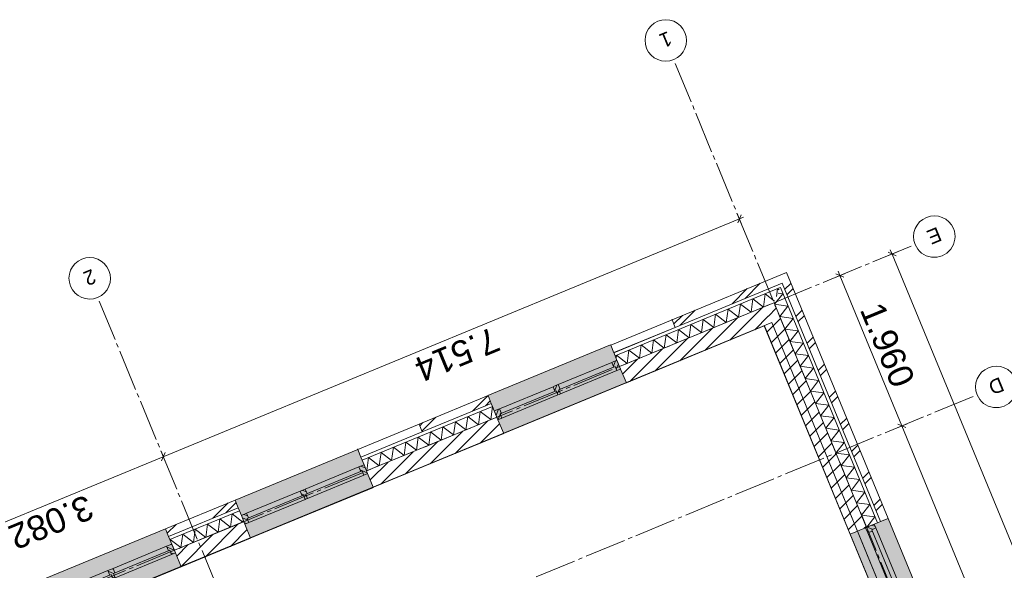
# Model space of a CAD drawing. Header units: millimetres. Extents: x -76965 to -69, y -21129 to 30747.
# Tile 64 of 65: x -19583 to -7711, y 24036 to 30671. Entities that reach past the tile are written whole.
import ezdxf
from ezdxf.enums import TextEntityAlignment as Align

# ---------------------------------------------------------------- set-up
doc = ezdxf.new("R2010")
doc.units = ezdxf.units.MM
doc.header["$MEASUREMENT"] = 0
doc.linetypes.add('B0204', pattern=[650, 500, -50, 50, -50])
for name, color, linetype in [('007 Stramien', 7, 'Continuous'), ('021 Buitenwanden', 7, 'Continuous'), ('021 Buitenwanden 2D arcering', 7, 'Continuous'), ('021 Buitenwanden Afdek-arcering', 7, 'Continuous'), ('021 Buitenwanden Doorsnede-arcering', 7, 'Continuous'), ('021 Buitenwanden Laagscheidingslijnen', 7, 'Continuous'), ('021 Buitenwanden Ramen', 7, 'Continuous'), ('023 Dekvloer', 7, 'Continuous'), ('102 Teksten ruimten _ Zones', 7, 'Continuous'), ('102 Teksten ruimten _ Zones Zone omranding', 7, 'Continuous'), ('102 Teksten ruimten _ Zones Zone tekst', 7, 'Continuous'), ('160 Presentatie_Aankleding 2D', 7, 'Continuous')]:
    doc.layers.add(name, color=color, linetype=linetype)
doc.styles.add('GENERATED_STYLE_1', font='txt')
doc.dimstyles.new('GENERATED_STYLE__1', dxfattribs={"dimtxt": 300, "dimasz": 71.25, "dimexe": 0.18, "dimexo": 0, "dimgap": 0.09, "dimtad": 1, "dimdec": 0, "dimzin": 0, "dimdsep": 46, "dimtxsty": 'GENERATED_STYLE_1', "dimblk": 'ARROWHEAD_6', "dimblk1": 'ARROWHEAD_6', "dimblk2": 'ARROWHEAD_6', "dimcen": 0.09, "dimclrd": 1, "dimclre": 1, "dimclrt": 2, "dimadec": 1, "dimazin": 0, "dimtfac": 1, "dimtdec": 4, "dimtmove": 0, "dimatfit": 3, "dimfxl": 1, "dimtolj": 1, "dimtzin": 0, "dimarcsym": 0})
pattern_1 = [(45, (0, 0), (-229.8097, 229.8097), []), (45, (-45.96, 45.96), (-229.8097, 229.8097), [])]
pattern_2 = [(45, (0, 0), (-88.38835, 88.38835), [])]
pattern_3 = [(45, (0, 0), (-31.8198, 31.8198), [])]

# ---------------------------------------------------------------- blocks, each defined once
blk = doc.blocks.new('Slab_1_1', base_point=(-10606, 26984))
at = {"layer": '023 Dekvloer', "color": 1, "linetype": 'Continuous', "lineweight": 0, "flags": 128}
blk.add_lwpolyline([(-10606, 26984), (-2608, 7603), (-9251, 4862), (-10627, 8197), (-13651, 6949), (-12275, 3614), (-25533, -1857), (-27382, -2620), (-32131, 8889), (-42921, 4436), (-45420, 10493), (-38626, 13297), (-39375, 15112)], close=True, dxfattribs=at)
blk = doc.blocks.new('Lokaal 11_1.8_4_1', base_point=(-13789, 22699))
at = {"layer": '102 Teksten ruimten _ Zones Zone omranding', "color": 2, "linetype": 'Continuous', "lineweight": 0}
for p, q in [((-10514, 27022), (-19110, 23474)), ((-8347, 21750), (-10514, 27022)), ((-19110, 23474), (-16593, 17373)), ((-15280, 18889), (-8347, 21750)), ((-14929, 18060), (-15280, 18889)), ((-16593, 17373), (-14929, 18060))]:
    blk.add_line(p, q, dxfattribs=at)
at = {"layer": '102 Teksten ruimten _ Zones Zone tekst', "color": 2, "lineweight": 0, "style": 'GENERATED_STYLE_1'}
for tag, height, p in [('ROOM_LSIZE', 150, (-13221, 23196)), ('ROOM_NAME', 250, (-13071, 22810)), ('ROOM_NUMBER', 150, (-12981, 22615))]:
    blk.add_attdef(tag, text='', height=height, rotation=202.424, dxfattribs=at).set_placement(p, align=Align.TOP_LEFT)
blk = doc.blocks.new('*D153')
at = {"layer": '160 Presentatie_Aankleding 2D', "color": 1, "linetype": 'Continuous', "lineweight": 0}
for p, q in [((-20701, 24229), (-17852, 25405)), ((-23381, 23123), (-20701, 24229)), ((-20674, 24164), (-20727, 24294)), ((-20680, 24278), (-20721, 24180)), ((-23355, 23058), (-23408, 23188)), ((-23361, 23172), (-23402, 23074)), ((-30978, 19988), (-23381, 23123))]:
    blk.add_line(p, q, dxfattribs=at)
at = {"layer": '160 Presentatie_Aankleding 2D', "color": 2, "lineweight": 0, "insert": (-21544, 23817), "char_height": 300, "attachment_point": 7, "rotation": 202.424, "style": 'GENERATED_STYLE_1'}
blk.add_mtext('\\A1;{\\fArial|b0|i0|c0|p38;2.900}', dxfattribs=at)
blk = doc.blocks.new('ARROWHEAD_6')
at = {"color": 0, "linetype": 'Continuous', "lineweight": 0}
for p, q in [((0, 0), (-1, 0)), ((-0.5, -0.5), (0.5, 0.5))]:
    blk.add_line(p, q, dxfattribs=at)
blk = doc.blocks.new('*D154')
at = {"layer": '160 Presentatie_Aankleding 2D', "color": 1, "linetype": 'Continuous', "lineweight": 0}
for p, q in [((-17831, 25454), (-17872, 25356)), ((-20701, 24229), (-17852, 25405)), ((-20680, 24278), (-20721, 24180))]:
    blk.add_line(p, q, dxfattribs=at)
at = {"layer": '160 Presentatie_Aankleding 2D', "color": 2, "lineweight": 0, "insert": (-18779, 24957), "char_height": 300, "attachment_point": 7, "rotation": 202.424, "style": 'GENERATED_STYLE_1'}
blk.add_mtext('\\A1;{\\fArial|b0|i0|c0|p38;3.082}', dxfattribs=at)
blk = doc.blocks.new('*D155')
at = {"layer": '160 Presentatie_Aankleding 2D', "color": 1, "linetype": 'Continuous', "lineweight": 0}
for p, q in [((-17852, 25405), (-10906, 28271)), ((-10879, 28206), (-10933, 28336)), ((-10926, 28222), (-10885, 28320)), ((-10906, 28271), (-10854, 28293)), ((-17825, 25340), (-17879, 25470)), ((-17831, 25454), (-17872, 25356)), ((-20701, 24229), (-17852, 25405))]:
    blk.add_line(p, q, dxfattribs=at)
at = {"layer": '160 Presentatie_Aankleding 2D', "color": 2, "lineweight": 0, "insert": (-13882, 26978), "char_height": 300, "attachment_point": 7, "rotation": 202.424, "style": 'GENERATED_STYLE_1'}
blk.add_mtext('\\A1;{\\fArial|b0|i0|c0|p38;7.514}', dxfattribs=at)
blk = doc.blocks.new('*D157')
at = {"layer": '160 Presentatie_Aankleding 2D', "color": 1, "linetype": 'Continuous', "lineweight": 0}
for p, q in [((-9760, 27560), (-9630, 27614)), ((-9646, 27567), (-9744, 27608)), ((-9716, 27639), (-9695, 27587)), ((-9695, 27587), (-8947, 25775)), ((-9012, 25749), (-8882, 25802)), ((-8898, 25755), (-8996, 25796)), ((-8947, 25775), (-6326, 19425))]:
    blk.add_line(p, q, dxfattribs=at)
at = {"layer": '160 Presentatie_Aankleding 2D', "color": 2, "lineweight": 0, "insert": (-9461, 27178), "char_height": 300, "attachment_point": 7, "rotation": 292.424, "style": 'GENERATED_STYLE_1'}
blk.add_mtext('\\A1;{\\fArial|b0|i0|c0|p38;1.960}', dxfattribs=at)
blk = doc.blocks.new('*D158')
at = {"layer": '160 Presentatie_Aankleding 2D', "color": 1, "linetype": 'Continuous', "lineweight": 0}
for p, q in [((-8898, 25755), (-8996, 25796)), ((-8947, 25775), (-6326, 19425)), ((-6278, 19404), (-6375, 19445)), ((-6326, 19425), (-4232, 14350))]:
    blk.add_line(p, q, dxfattribs=at)
at = {"layer": '160 Presentatie_Aankleding 2D', "color": 2, "lineweight": 0, "insert": (-7777, 23097), "char_height": 300, "attachment_point": 7, "rotation": 292.424, "style": 'GENERATED_STYLE_1'}
blk.add_mtext('\\A1;{\\fArial|b0|i0|c0|p38;6.870}', dxfattribs=at)
blk = doc.blocks.new('*D159')
at = {"layer": '160 Presentatie_Aankleding 2D', "color": 1, "linetype": 'Continuous', "lineweight": 0}
for p, q in [((-8947, 25775), (-6326, 19425)), ((-6391, 19398), (-6261, 19452)), ((-6278, 19404), (-6375, 19445)), ((-6326, 19425), (-4232, 14350)), ((-4297, 14323), (-4167, 14377)), ((-4183, 14330), (-4281, 14370)), ((-4232, 14350), (-1535, 7814))]:
    blk.add_line(p, q, dxfattribs=at)
at = {"layer": '160 Presentatie_Aankleding 2D', "color": 2, "lineweight": 0, "insert": (-5420, 17384), "char_height": 300, "attachment_point": 7, "rotation": 292.424, "style": 'GENERATED_STYLE_1'}
blk.add_mtext('\\A1;{\\fArial|b0|i0|c0|p38;5.490}', dxfattribs=at)
blk = doc.blocks.new('*D161')
at = {"layer": '160 Presentatie_Aankleding 2D', "color": 1, "linetype": 'Continuous', "lineweight": 0}
for p, q in [((-9129, 27820), (-8999, 27874)), ((-9015, 27827), (-9113, 27868)), ((-9086, 27899), (-9064, 27847)), ((-9064, 27847), (-905, 8074)), ((-970, 8048), (-840, 8101)), ((-954, 8095), (-856, 8054)), ((-905, 8074), (-883, 8022))]:
    blk.add_line(p, q, dxfattribs=at)
at = {"layer": '160 Presentatie_Aankleding 2D', "color": 2, "lineweight": 0, "insert": (-5168, 18563), "char_height": 300, "attachment_point": 7, "rotation": 292.424, "style": 'GENERATED_STYLE_1'}
blk.add_mtext('\\A1;{\\fArial|b0|i0|c0|p38;21.390}', dxfattribs=at)
blk = doc.blocks.new('*X171')
at = {"layer": '021 Buitenwanden Doorsnede-arcering', "color": 250, "linetype": 'Continuous', "lineweight": 0, "true_color": 0x3f3f3f}
for p, q in [((-10382, 27369), (-10481, 27241)), ((-10382, 27369), (-10440, 27377)), ((-10320, 27220), (-10481, 27241)), ((-10320, 27220), (-10419, 27092)), ((-10259, 27070), (-10419, 27092)), ((-10259, 27070), (-10357, 26942)), ((-10197, 26921), (-10357, 26942)), ((-10197, 26921), (-10296, 26793)), ((-10135, 26772), (-10296, 26793)), ((-10135, 26772), (-10234, 26643)), ((-10074, 26622), (-10234, 26643)), ((-10074, 26622), (-10172, 26494)), ((-10012, 26473), (-10172, 26494)), ((-10012, 26473), (-10111, 26345)), ((-9950, 26323), (-10111, 26345)), ((-9950, 26323), (-10049, 26195)), ((-9889, 26174), (-10049, 26195)), ((-9889, 26174), (-9987, 26046)), ((-9827, 26024), (-9987, 26046)), ((-9827, 26024), (-9926, 25896)), ((-9765, 25875), (-9926, 25896)), ((-9765, 25875), (-9864, 25747)), ((-9704, 25725), (-9864, 25747)), ((-9704, 25725), (-9802, 25597)), ((-9642, 25576), (-9802, 25597)), ((-9642, 25576), (-9741, 25448)), ((-9580, 25427), (-9741, 25448)), ((-9580, 25427), (-9679, 25298)), ((-9519, 25277), (-9679, 25298)), ((-9519, 25277), (-9617, 25149)), ((-9457, 25128), (-9617, 25149)), ((-9457, 25128), (-9556, 25000)), ((-9395, 24978), (-9556, 25000)), ((-9395, 24978), (-9494, 24850)), ((-9334, 24829), (-9494, 24850)), ((-9334, 24829), (-9432, 24701)), ((-9272, 24679), (-9432, 24701)), ((-9272, 24679), (-9368, 24555))]:
    blk.add_line(p, q, dxfattribs=at)
blk = doc.blocks.new('R2e hout 17_2')
at = {"layer": '021 Buitenwanden 2D arcering', "linetype": 'Continuous', "lineweight": 0, "true_color": 0x000000}
h = blk.add_hatch(dxfattribs=at)
h.set_pattern_fill('310_Naaldhout__01__0001', color=18, style=0, pattern_type=2)
h.set_pattern_definition(pattern_3)
h.paths.add_polyline_path([(-800, 0), (-800, -114), (-733, -114), (-733, -54), (-750, -54), (-750, 0)])
h = blk.add_hatch(dxfattribs=at)
h.set_pattern_fill('310_Naaldhout__01__0001', color=18, style=0, pattern_type=2)
h.set_pattern_definition(pattern_3)
h.paths.add_polyline_path([(0, -114), (0, 0), (-16.5, 0), (-16.5, -54), (-33.5, -54), (-33.5, -114)])
h = blk.add_hatch(dxfattribs=at)
h.set_pattern_fill('310_Naaldhout__01__0001', color=18, style=0, pattern_type=2)
h.set_pattern_definition(pattern_3)
h.paths.add_polyline_path([(0, 0), (0, -114), (33.5, -114), (33.5, -54), (16.5, -54), (16.5, 0)])
h = blk.add_hatch(dxfattribs=at)
h.set_pattern_fill('310_Naaldhout__01__0001', color=18, style=0, pattern_type=2)
h.set_pattern_definition(pattern_3)
h.paths.add_polyline_path([(800, -114), (800, 0), (750, 0), (750, -54), (733, -54), (733, -114)])
at = {"layer": '021 Buitenwanden Ramen', "color": 1, "linetype": 'Continuous', "lineweight": 0}
for p, q in [((-800, 180), (800, 180)), ((-800, 0), (-750, 0)), ((-800, -114), (-800, 0)), ((-750, 0), (-750, -54)), ((-750, 0), (-16.5, 0)), ((-16.5, -54), (-16.5, 0)), ((-16.5, 0), (0, 0)), ((0, 0), (16.5, 0)), ((16.5, 0), (16.5, -54)), ((16.5, 0), (750, 0)), ((750, -54), (750, 0)), ((750, 0), (800, 0)), ((800, 0), (800, -114)), ((-733, -114), (-800, -114)), ((-750, -54), (-733, -54)), ((-750, -54), (-16.5, -54)), ((-750, -54), (-16.5, -54)), ((-733, -54), (-733, -114)), ((-33.5, -114), (-733, -114)), ((-33.5, -114), (-33.5, -54)), ((-33.5, -54), (-16.5, -54)), ((0, -114), (-33.5, -114)), ((33.5, -114), (0, -114)), ((16.5, -54), (33.5, -54)), ((16.5, -54), (750, -54)), ((16.5, -54), (750, -54)), ((33.5, -54), (33.5, -114)), ((733, -114), (33.5, -114)), ((733, -114), (733, -54)), ((733, -54), (750, -54)), ((800, -114), (733, -114)), ((-800, -314), (800, -314))]:
    blk.add_line(p, q, dxfattribs=at)
at = {"layer": '021 Buitenwanden Ramen', "color": 254, "linetype": 'Continuous', "lineweight": 0, "true_color": 0xdfdfdf}
for p, q in [((-800, -100), (-800, 0)), ((800, -100), (800, 0))]:
    blk.add_line(p, q, dxfattribs=at)
at = {"layer": '021 Buitenwanden Ramen', "color": 2, "linetype": 'Continuous', "lineweight": 0}
for p, q in [((-800, -114), (-800, -100)), ((800, -114), (800, -100))]:
    blk.add_line(p, q, dxfattribs=at)
blk = doc.blocks.new('Wall_30_1', base_point=(-10605, 26980))
at = {"layer": '021 Buitenwanden Afdek-arcering', "linetype": 'Continuous', "lineweight": 0, "true_color": 0xffffff}
blk.add_hatch(color=7, dxfattribs=at).paths.add_polyline_path([(-8959, 22993), (-8774, 23069), (-8669, 23113), (-8502, 23181), (-9113, 24660), (-9279, 24592), (-9385, 24548), (-9569, 24472)])
at = {"layer": '021 Buitenwanden Doorsnede-arcering', "linetype": 'Continuous', "lineweight": 0, "true_color": 0x000000}
h = blk.add_hatch(dxfattribs=at)
h.set_pattern_fill('145_Baksteen_0001', color=18, style=0, pattern_type=2)
h.set_pattern_definition(pattern_1)
h.paths.add_polyline_path([(-10336, 27625), (-10391, 27495), (-9205, 24622), (-9113, 24660)])
h = blk.add_hatch(dxfattribs=at)
h.set_pattern_fill('130_Kalkzandsteen_0001', color=18, style=0, pattern_type=2)
h.set_pattern_definition(pattern_2)
h.paths.add_polyline_path([(-10488, 27260), (-10605, 26980), (-9569, 24472), (-9385, 24548), (-9372, 24553)])
at = {"layer": '021 Buitenwanden', "color": 254, "linetype": 'Continuous', "lineweight": 0, "true_color": 0xdfdfdf}
for p, q in [((-9372, 24553), (-9279, 24592)), ((-9279, 24592), (-9242, 24607))]:
    blk.add_line(p, q, dxfattribs=at)
at = {"layer": '021 Buitenwanden', "color": 9, "linetype": 'Continuous', "lineweight": 0}
blk.add_line((-9242, 24607), (-9205, 24622), dxfattribs=at)
at = {"layer": '021 Buitenwanden', "color": 3, "linetype": 'Continuous', "lineweight": 0}
blk.add_line((-9205, 24622), (-9113, 24660), dxfattribs=at)
at = {"layer": '021 Buitenwanden', "color": 2, "linetype": 'Continuous', "lineweight": 0}
for p, q in [((-9569, 24472), (-9385, 24548)), ((-9385, 24548), (-9372, 24553))]:
    blk.add_line(p, q, dxfattribs=at)
at = {"layer": '021 Buitenwanden', "color": 3, "linetype": 'Continuous', "lineweight": 0, "flags": 128}
blk.add_lwpolyline([(-9113, 24660), (-10336, 27625)], dxfattribs=at)
at = {"layer": '021 Buitenwanden', "color": 2, "linetype": 'Continuous', "lineweight": 0, "flags": 128}
blk.add_lwpolyline([(-10605, 26980), (-9569, 24472)], dxfattribs=at)
at = {"layer": '021 Buitenwanden Laagscheidingslijnen', "color": 1, "linetype": 'Continuous', "lineweight": 0}
blk.add_line((-9242, 24607), (-10412, 27442), dxfattribs=at)
at = {"layer": '021 Buitenwanden Laagscheidingslijnen', "color": 3, "linetype": 'Continuous', "lineweight": 0}
blk.add_line((-9205, 24622), (-10391, 27495), dxfattribs=at)
at = {"layer": '021 Buitenwanden Laagscheidingslijnen', "color": 2, "linetype": 'Continuous', "lineweight": 0}
blk.add_line((-9372, 24553), (-10488, 27260), dxfattribs=at)
at = {"layer": '021 Buitenwanden', "color": 1, "lineweight": 0}
blk.add_blockref('*X171', (0, 0), dxfattribs=at)
at = {"layer": '021 Buitenwanden Ramen', "color": 1, "linetype": 'Continuous', "lineweight": 0, "zscale": 1000, "rotation": 292.4239740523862}
blk.add_blockref('R2e hout 17_2', (-8974, 23852), dxfattribs=at)
blk = doc.blocks.new('*X188')
at = {"layer": '021 Buitenwanden Doorsnede-arcering', "color": 250, "linetype": 'Continuous', "lineweight": 0, "true_color": 0x3f3f3f}
for p, q in [((-17020, 24716), (-17041, 24556)), ((-17020, 24716), (-16892, 24617)), ((-17319, 24593), (-17340, 24432)), ((-17319, 24593), (-17190, 24494)), ((-17169, 24654), (-17190, 24494)), ((-17169, 24654), (-17041, 24556)), ((-16888, 24643), (-16892, 24617)), ((-17617, 24469), (-17639, 24309)), ((-17617, 24469), (-17489, 24371)), ((-17468, 24531), (-17489, 24371)), ((-17468, 24531), (-17340, 24432)), ((-17767, 24408), (-17768, 24398)), ((-17767, 24408), (-17639, 24309))]:
    blk.add_line(p, q, dxfattribs=at)
blk = doc.blocks.new('*X189')
at = {"layer": '021 Buitenwanden Doorsnede-arcering', "color": 250, "linetype": 'Continuous', "lineweight": 0, "true_color": 0x3f3f3f}
for p, q in [((-13882, 26009), (-13903, 25851)), ((-14180, 25888), (-14202, 25727)), ((-14180, 25888), (-14052, 25789)), ((-14031, 25949), (-14052, 25789)), ((-14031, 25949), (-13903, 25851)), ((-14479, 25764), (-14501, 25604)), ((-14479, 25764), (-14351, 25666)), ((-14330, 25826), (-14351, 25666)), ((-14330, 25826), (-14202, 25727)), ((-14629, 25703), (-14650, 25542)), ((-14629, 25703), (-14501, 25604)), ((-14928, 25579), (-14949, 25419)), ((-14928, 25579), (-14799, 25481)), ((-14778, 25641), (-14799, 25481)), ((-14778, 25641), (-14650, 25542)), ((-15226, 25456), (-15248, 25296)), ((-15226, 25456), (-15098, 25357)), ((-15077, 25518), (-15098, 25357)), ((-15077, 25518), (-14949, 25419)), ((-15376, 25394), (-15397, 25234)), ((-15376, 25394), (-15248, 25296)), ((-15403, 25238), (-15397, 25234))]:
    blk.add_line(p, q, dxfattribs=at)
blk = doc.blocks.new('*X190')
at = {"layer": '021 Buitenwanden Doorsnede-arcering', "color": 250, "linetype": 'Continuous', "lineweight": 0, "true_color": 0x3f3f3f}
for p, q in [((-10445, 27429), (-10457, 27335)), ((-10445, 27429), (-10424, 27414)), ((-10594, 27368), (-10615, 27207)), ((-10594, 27368), (-10480, 27280)), ((-10893, 27244), (-10914, 27084)), ((-10893, 27244), (-10765, 27146)), ((-10743, 27306), (-10765, 27146)), ((-10743, 27306), (-10615, 27207)), ((-11192, 27121), (-11213, 26961)), ((-11192, 27121), (-11064, 27022)), ((-11042, 27183), (-11064, 27022)), ((-11042, 27183), (-10914, 27084)), ((-11491, 26998), (-11512, 26837)), ((-11491, 26998), (-11362, 26899)), ((-11341, 27059), (-11362, 26899)), ((-11341, 27059), (-11213, 26961)), ((-11789, 26874), (-11811, 26714)), ((-11789, 26874), (-11661, 26776)), ((-11640, 26936), (-11661, 26776)), ((-11640, 26936), (-11512, 26837)), ((-12088, 26751), (-12110, 26591)), ((-12088, 26751), (-11960, 26652)), ((-11939, 26813), (-11960, 26652)), ((-11939, 26813), (-11811, 26714)), ((-12387, 26628), (-12392, 26593)), ((-12387, 26628), (-12259, 26529)), ((-12238, 26689), (-12259, 26529)), ((-12238, 26689), (-12110, 26591))]:
    blk.add_line(p, q, dxfattribs=at)
blk = doc.blocks.new('R2e hout 17_3')
at = {"layer": '021 Buitenwanden 2D arcering', "linetype": 'Continuous', "lineweight": 0, "true_color": 0x000000}
h = blk.add_hatch(dxfattribs=at)
h.set_pattern_fill('310_Naaldhout__01__0001', color=18, style=0, pattern_type=2)
h.set_pattern_definition(pattern_3)
h.paths.add_polyline_path([(-800, 0), (-800, -114), (-733, -114), (-733, -54), (-750, -54), (-750, 0)])
h = blk.add_hatch(dxfattribs=at)
h.set_pattern_fill('310_Naaldhout__01__0001', color=18, style=0, pattern_type=2)
h.set_pattern_definition(pattern_3)
h.paths.add_polyline_path([(0, -114), (0, 0), (-16.5, 0), (-16.5, -54), (-33.5, -54), (-33.5, -114)])
h = blk.add_hatch(dxfattribs=at)
h.set_pattern_fill('310_Naaldhout__01__0001', color=18, style=0, pattern_type=2)
h.set_pattern_definition(pattern_3)
h.paths.add_polyline_path([(0, 0), (0, -114), (33.5, -114), (33.5, -54), (16.5, -54), (16.5, 0)])
h = blk.add_hatch(dxfattribs=at)
h.set_pattern_fill('310_Naaldhout__01__0001', color=18, style=0, pattern_type=2)
h.set_pattern_definition(pattern_3)
h.paths.add_polyline_path([(800, -114), (800, 0), (750, 0), (750, -54), (733, -54), (733, -114)])
at = {"layer": '021 Buitenwanden Ramen', "color": 1, "linetype": 'Continuous', "lineweight": 0}
for p, q in [((-800, 180), (800, 180)), ((-800, 0), (-750, 0)), ((-800, -114), (-800, 0)), ((-750, 0), (-750, -54)), ((-750, 0), (-16.5, 0)), ((-16.5, -54), (-16.5, 0)), ((-16.5, 0), (0, 0)), ((0, 0), (16.5, 0)), ((16.5, 0), (16.5, -54)), ((16.5, 0), (750, 0)), ((750, -54), (750, 0)), ((750, 0), (800, 0)), ((800, 0), (800, -114)), ((-733, -114), (-800, -114)), ((-750, -54), (-733, -54)), ((-750, -54), (-16.5, -54)), ((-750, -54), (-16.5, -54)), ((-733, -54), (-733, -114)), ((-33.5, -114), (-733, -114)), ((-33.5, -114), (-33.5, -54)), ((-33.5, -54), (-16.5, -54)), ((0, -114), (-33.5, -114)), ((33.5, -114), (0, -114)), ((16.5, -54), (33.5, -54)), ((16.5, -54), (750, -54)), ((16.5, -54), (750, -54)), ((33.5, -54), (33.5, -114)), ((733, -114), (33.5, -114)), ((733, -114), (733, -54)), ((733, -54), (750, -54)), ((800, -114), (733, -114)), ((-800, -314), (800, -314))]:
    blk.add_line(p, q, dxfattribs=at)
at = {"layer": '021 Buitenwanden Ramen', "color": 2, "linetype": 'Continuous', "lineweight": 0}
for p, q in [((-800, -34), (-800, 0)), ((800, -34), (800, 0))]:
    blk.add_line(p, q, dxfattribs=at)
at = {"layer": '021 Buitenwanden Ramen', "color": 254, "linetype": 'Continuous', "lineweight": 0, "true_color": 0xdfdfdf}
for p, q in [((-800, -114), (-800, -34)), ((800, -114), (800, -34))]:
    blk.add_line(p, q, dxfattribs=at)
blk = doc.blocks.new('R nis rechthoekig 17_5')
at = {"layer": '021 Buitenwanden Ramen', "color": 1, "linetype": 'Continuous', "lineweight": 0}
for p, q in [((-400, 100), (400, 100)), ((-400, 100), (-400, 0)), ((-400, 0), (400, 0)), ((400, 0), (400, 100))]:
    blk.add_line(p, q, dxfattribs=at)
blk.add_point((400, 100), dxfattribs=at)
blk = doc.blocks.new('Wall_31_1', base_point=(-39373, 15108))
at = {"layer": '021 Buitenwanden Afdek-arcering', "linetype": 'Continuous', "lineweight": 0, "true_color": 0xffffff}
for points in [[(-13936, 26140), (-13860, 25955), (-13816, 25850), (-13747, 25683), (-12268, 26294), (-12337, 26460), (-12381, 26565), (-12457, 26750)], [(-15507, 25491), (-16986, 24881), (-16910, 24696), (-16867, 24591), (-16798, 24424), (-15319, 25035), (-15388, 25201), (-15431, 25307)], [(-17825, 24535), (-19304, 23925), (-19228, 23740), (-19184, 23635), (-19115, 23468), (-17636, 24078), (-17705, 24245), (-17749, 24350)]]:
    blk.add_hatch(color=7, dxfattribs=at).paths.add_polyline_path(points)
at = {"layer": '021 Buitenwanden Doorsnede-arcering', "linetype": 'Continuous', "lineweight": 0, "true_color": 0x000000}
h = blk.add_hatch(dxfattribs=at)
h.set_pattern_fill('145_Baksteen_0001', color=18, style=0, pattern_type=2)
h.set_pattern_definition(pattern_1)
h.paths.add_polyline_path([(-11717, 27055), (-11679, 26963), (-10391, 27495), (-10336, 27625)])
h = blk.add_hatch(dxfattribs=at)
h.set_pattern_fill('130_Kalkzandsteen_0001', color=18, style=0, pattern_type=2)
h.set_pattern_definition(pattern_2)
h.paths.add_polyline_path([(-12350, 26491), (-12337, 26460), (-12268, 26294), (-10605, 26980), (-10488, 27260)])
h = blk.add_hatch(dxfattribs=at)
h.set_pattern_fill('145_Baksteen_0001', color=18, style=0, pattern_type=2)
h.set_pattern_definition(pattern_1)
h.paths.add_polyline_path([(-14768, 25797), (-14730, 25704), (-13898, 26047), (-13936, 26140)])
h = blk.add_hatch(dxfattribs=at)
h.set_pattern_fill('130_Kalkzandsteen_0001', color=18, style=0, pattern_type=2)
h.set_pattern_definition(pattern_2)
h.paths.add_polyline_path([(-13829, 25881), (-15401, 25233), (-15388, 25201), (-15319, 25035), (-13747, 25683), (-13816, 25850)])
h = blk.add_hatch(dxfattribs=at)
h.set_pattern_fill('145_Baksteen_0001', color=18, style=0, pattern_type=2)
h.set_pattern_definition(pattern_1)
h.paths.add_polyline_path([(-16986, 24881), (-17825, 24535), (-17787, 24443), (-16948, 24789)])
h = blk.add_hatch(dxfattribs=at)
h.set_pattern_fill('130_Kalkzandsteen_0001', color=18, style=0, pattern_type=2)
h.set_pattern_definition(pattern_2)
h.paths.add_polyline_path([(-16880, 24622), (-17718, 24276), (-17705, 24245), (-17636, 24078), (-16798, 24424), (-16867, 24591)])
at = {"layer": '021 Buitenwanden', "color": 1, "linetype": 'Continuous', "lineweight": 0}
for p, q in [((-12419, 26658), (-11679, 26963)), ((-11717, 27055), (-11679, 26963)), ((-14768, 25797), (-14730, 25704)), ((-14730, 25704), (-15469, 25399))]:
    blk.add_line(p, q, dxfattribs=at)
at = {"layer": '021 Buitenwanden', "color": 9, "linetype": 'Continuous', "lineweight": 0}
for p, q in [((-12419, 26658), (-12403, 26621)), ((-13898, 26047), (-13882, 26010)), ((-15469, 25399), (-15454, 25362)), ((-16948, 24789), (-16933, 24752)), ((-17787, 24443), (-17771, 24406))]:
    blk.add_line(p, q, dxfattribs=at)
at = {"layer": '021 Buitenwanden', "color": 254, "linetype": 'Continuous', "lineweight": 0, "true_color": 0xdfdfdf}
for p, q in [((-12403, 26621), (-12381, 26565)), ((-12381, 26565), (-12350, 26491)), ((-13882, 26010), (-13860, 25955)), ((-13860, 25955), (-13829, 25881)), ((-15454, 25362), (-15431, 25307)), ((-15431, 25307), (-15401, 25233)), ((-16933, 24752), (-16910, 24696)), ((-16910, 24696), (-16880, 24622)), ((-17771, 24406), (-17749, 24350)), ((-17749, 24350), (-17718, 24276))]:
    blk.add_line(p, q, dxfattribs=at)
at = {"layer": '021 Buitenwanden', "color": 2, "linetype": 'Continuous', "lineweight": 0}
for p, q in [((-12350, 26491), (-12337, 26460)), ((-12337, 26460), (-12268, 26294)), ((-13829, 25881), (-13816, 25850)), ((-13816, 25850), (-13747, 25683)), ((-15401, 25233), (-15388, 25201)), ((-15388, 25201), (-15319, 25035)), ((-16880, 24622), (-16867, 24591)), ((-16867, 24591), (-16798, 24424)), ((-17718, 24276), (-17705, 24245)), ((-17705, 24245), (-17636, 24078))]:
    blk.add_line(p, q, dxfattribs=at)
at = {"layer": '021 Buitenwanden', "color": 3, "linetype": 'Continuous', "lineweight": 0}
for p, q in [((-13936, 26140), (-13898, 26047)), ((-16986, 24881), (-16948, 24789)), ((-17825, 24535), (-17787, 24443))]:
    blk.add_line(p, q, dxfattribs=at)
at = {"layer": '021 Buitenwanden', "color": 3, "linetype": 'Continuous', "lineweight": 0, "flags": 128}
for points in [[(-10336, 27625), (-11717, 27055)], [(-13936, 26140), (-14768, 25797)], [(-16986, 24881), (-17825, 24535)]]:
    blk.add_lwpolyline(points, dxfattribs=at)
at = {"layer": '021 Buitenwanden', "color": 2, "linetype": 'Continuous', "lineweight": 0, "flags": 128}
for points in [[(-12268, 26294), (-10605, 26980)], [(-15319, 25035), (-13747, 25683)], [(-17636, 24078), (-16798, 24424)]]:
    blk.add_lwpolyline(points, dxfattribs=at)
at = {"layer": '021 Buitenwanden Laagscheidingslijnen', "color": 1, "linetype": 'Continuous', "lineweight": 0}
for p, q in [((-10412, 27442), (-12403, 26621)), ((-13882, 26010), (-15454, 25362)), ((-16933, 24752), (-17771, 24406))]:
    blk.add_line(p, q, dxfattribs=at)
at = {"layer": '021 Buitenwanden Laagscheidingslijnen', "color": 3, "linetype": 'Continuous', "lineweight": 0}
for p, q in [((-10391, 27495), (-11679, 26963)), ((-13898, 26047), (-14730, 25704)), ((-16948, 24789), (-17787, 24443))]:
    blk.add_line(p, q, dxfattribs=at)
at = {"layer": '021 Buitenwanden Laagscheidingslijnen', "color": 2, "linetype": 'Continuous', "lineweight": 0}
for p, q in [((-10488, 27260), (-12350, 26491)), ((-13829, 25881), (-15401, 25233)), ((-16880, 24622), (-17718, 24276))]:
    blk.add_line(p, q, dxfattribs=at)
at = {"layer": '021 Buitenwanden', "color": 1, "lineweight": 0}
for name in ['*X190', '*X189', '*X188']:
    blk.add_blockref(name, (0, 0), dxfattribs=at)
at = {"layer": '021 Buitenwanden Ramen', "color": 1, "linetype": 'Continuous', "lineweight": 0, "zscale": 1000}
for name, p, rotation in [('R nis rechthoekig 17_5', (-12049, 26810), 22.42397405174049), ('R2e hout 17_3', (-13077, 26155), 202.4239740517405)]:
    blk.add_blockref(name, p, dxfattribs=dict(at, rotation=rotation))
at = {"layer": '021 Buitenwanden Ramen', "color": 1, "linetype": 'Continuous', "lineweight": 0, "xscale": -1, "zscale": 1000}
for name, p, rotation in [('R nis rechthoekig 17_5', (-15099, 25552), 22.42397405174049), ('R2e hout 17_3', (-16127, 24896), 202.4239740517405), ('R2e hout 17_3', (-18445, 23940), 202.4239740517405)]:
    blk.add_blockref(name, p, dxfattribs=dict(at, rotation=rotation))
blk = doc.blocks.new('Standard grid marker_2')
at = {"layer": '007 Stramien', "color": 6, "linetype": 'B0204', "lineweight": 0}
blk.add_line((9000, 0), (0, 0), dxfattribs=at)
at = {"layer": '007 Stramien', "color": 212, "linetype": 'Continuous', "lineweight": 0, "true_color": 0xcc00cc}
for start, end in [(0, 180), (180, 0)]:
    blk.add_arc((-250, 0), 250, start, end, dxfattribs=at)
at = {"layer": '007 Stramien', "color": 6, "lineweight": 0, "style": 'GENERATED_STYLE_1'}
for tag, p in [('AC_MarkerText_1_0', (-250, 9)), ('AC_MarkerText_1_1', (27071, 9))]:
    blk.add_attdef(tag, text='', height=175, rotation=270, dxfattribs=at).set_placement(p, align=Align.MIDDLE_CENTER)
blk = doc.blocks.new('Standard grid marker_3')
at = {"layer": '007 Stramien', "color": 6, "linetype": 'B0204', "lineweight": 0}
for q in [(0, 0), (64152, 0)]:
    blk.add_line((9000, 0), q, dxfattribs=at)
at = {"layer": '007 Stramien', "color": 212, "linetype": 'Continuous', "lineweight": 0, "true_color": 0xcc00cc}
for start, end in [(0, 180), (180, 0)]:
    blk.add_arc((-250, 0), 250, start, end, dxfattribs=at)
at = {"layer": '007 Stramien', "color": 6, "linetype": 'B0204', "lineweight": 0}
blk.add_point((9000, 0), dxfattribs=at)
blk.add_point((9000, 0), dxfattribs=at)
at = {"layer": '007 Stramien', "color": 6, "lineweight": 0, "style": 'GENERATED_STYLE_1'}
for tag, p in [('AC_MarkerText_1_0', (-250, 10)), ('AC_MarkerText_1_1', (73402, 10))]:
    blk.add_attdef(tag, text='', height=175, dxfattribs=at).set_placement(p, align=Align.MIDDLE_CENTER)

msp = doc.modelspace()

# ---------------------------------------------------------------- linework, layer by layer
at = {"layer": '102 Teksten ruimten _ Zones Zone omranding', "color": 33, "linetype": 'Continuous', "lineweight": 0, "true_color": 0xde9d5d, "flags": 128}
msp.add_lwpolyline([(-16592.7, 17373.3), (-14928.8, 18059.9), (-15280.3, 18888.6), (-8347.4, 21749.6), (-10513.5, 27021.8), (-19110.3, 23474.3)], close=True, dxfattribs=at)

# ---------------------------------------------------------------- block references
at = {"layer": '007 Stramien', "color": 1, "linetype": 'Continuous', "lineweight": 0}
ref = msp.add_blockref('Standard grid marker_2', (-11697.5, 30189.8), dxfattribs=dict(at, zscale=1000, rotation=292.4239737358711))
ref.add_attrib('AC_MarkerText_1', '1', dxfattribs={"color": 6, "lineweight": 0, "height": 175, "rotation": 202.42397, "style": 'GENERATED_STYLE_1'}).set_placement((-11792.9, 30430.9), align=Align.MIDDLE_CENTER)
ref = msp.add_blockref('Standard grid marker_3', (-8786.4, 27962), dxfattribs=dict(at, zscale=1000, rotation=202.423973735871))
ref.add_attrib('AC_MarkerText_1', 'E', dxfattribs={"color": 6, "lineweight": 0, "height": 175, "rotation": 202.42397, "style": 'GENERATED_STYLE_1'}).set_placement((-8555.3, 28067.4), align=Align.MIDDLE_CENTER)
ref = msp.add_blockref('Standard grid marker_2', (-18643.3, 27323.5), dxfattribs=dict(at, zscale=1000, rotation=292.4239737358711))
ref.add_attrib('AC_MarkerText_1', '2', dxfattribs={"color": 6, "lineweight": 0, "height": 175, "rotation": 202.42397, "style": 'GENERATED_STYLE_1'}).set_placement((-18738.7, 27564.6), align=Align.MIDDLE_CENTER)
ref = msp.add_blockref('Standard grid marker_3', (-8038.7, 26150.2), dxfattribs=dict(at, zscale=1000, rotation=202.423973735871))
ref.add_attrib('AC_MarkerText_1', 'D', dxfattribs={"color": 6, "lineweight": 0, "height": 175, "rotation": 202.42397, "style": 'GENERATED_STYLE_1'}).set_placement((-7807.6, 26255.6), align=Align.MIDDLE_CENTER)
at = {"layer": '021 Buitenwanden', "color": 1, "lineweight": 0}
for name, p in [('Wall_31_1', (-39373.3, 15108.5)), ('Wall_30_1', (-10604.5, 26980.2))]:
    msp.add_blockref(name, p, dxfattribs=at)
at = {"layer": '023 Dekvloer', "color": 1, "linetype": 'Continuous', "lineweight": 0}
msp.add_blockref('Slab_1_1', (-10606, 26983.7), dxfattribs=at)
at = {"layer": '102 Teksten ruimten _ Zones', "color": 2, "linetype": 'Continuous', "lineweight": 0}
msp.add_blockref('Lokaal 11_1.8_4_1', (-13788.8, 22698.6), dxfattribs=at).add_auto_attribs({'ROOM_NAME': 'Lokaal 11', 'ROOM_NUMBER': '1.8', 'ROOM_LSIZE': '55 m2'})

# ---------------------------------------------------------------- dimensions: what is measured, and where the dimension line sits
at = {"layer": '160 Presentatie_Aankleding 2D', "color": 1, "linetype": 'Continuous', "lineweight": 0}
for base, p1, p2, angle, picture, middle, turn in [((-10905.8, 28271.4), (-18643.3, 27323.5), (-11697.5, 30189.8), 22.42397, '*D155', (-14298.7, 26644.1), 202.42397), ((-904.9, 8074.5), (-9064.4, 27847.3), (-904.9, 8074.5), 292.42397, '*D161', (-4790.6, 18041), 292.42397), ((-8947.1, 25775.4), (-17105.8, 24528.9), (-16358.2, 22717.1), 292.42397, '*D157', (-9126.8, 26761.4), 292.42397), ((-17851.7, 25405.1), (-21492.3, 26147.8), (-18643.3, 27323.5), 22.42397, '*D154', (-19196.1, 24623.1), 202.42397), ((-20700.6, 24229.4), (-24173, 25041.6), (-21492.3, 26147.8), 22.42397, '*D153', (-21960.9, 23482.2), 202.42397), ((-6326.5, 19424.8), (-16358.2, 22717.1), (-13737.6, 16366.6), 292.42397, '*D158', (-7442.7, 22680.2), 292.42397), ((-4232.3, 14349.9), (-13737.6, 16366.6), (-11643.4, 11291.7), 292.42397, '*D159', (-5085.3, 16967.5), 292.42397)]:
    dim = msp.add_linear_dim(base=base, p1=p1, p2=p2, angle=angle, dimstyle='GENERATED_STYLE__1', dxfattribs=at)
    dim.commit()
    dim.dimension.update_dxf_attribs({"geometry": picture, "text_midpoint": middle, "dimtype": 160, "text_rotation": turn})

doc.saveas('drawing.dxf')
